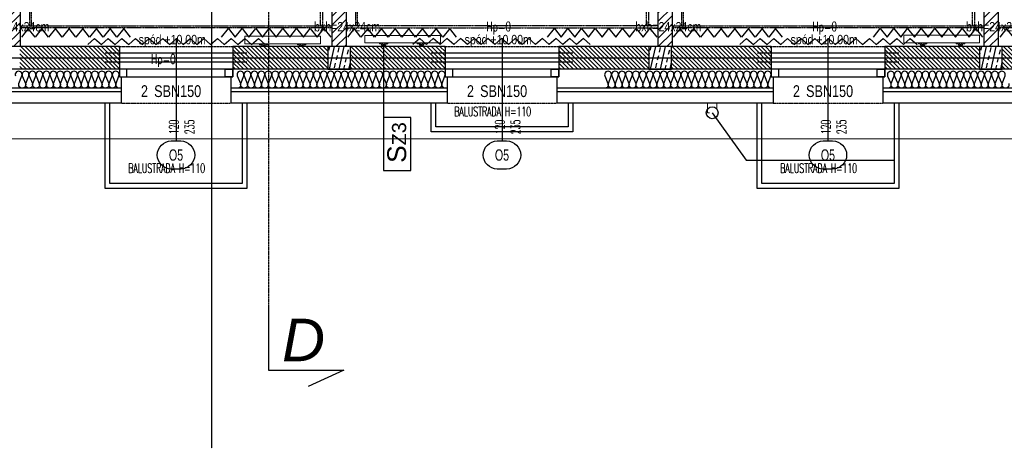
# Model space of a CAD drawing. Header units: millimetres. Extents: x 69081 to 158617, y -37521 to -9534.
# Tile 73 of 256: x 112805 to 113847, y -21687 to -21233. Entities that reach past the tile are written whole.
import ezdxf
from ezdxf.enums import TextEntityAlignment as Align

# ---------------------------------------------------------------- set-up
doc = ezdxf.new("R2010")
doc.units = ezdxf.units.MM
for name, pattern in [('DO', [0.8, 0.6, -0.1, 0, -0.1]), ('DP', [0.5, 0.3, -0.2]), ('KRESKOWA-SREDNIA', [0.2, 0.12, -0.08]), ('Przerywana', [240, 120, -120])]:
    doc.linetypes.add(name, pattern=pattern)
for name, color, linetype in [('0_oświetlenie', 7, 'Continuous'), ('A-----SZ', 8, 'Continuous'), ('A-BUD-MA-MATERIALY', 8, 'Continuous'), ('A-MEB', 8, 'Continuous'), ('A-OSI', 8, 'DO'), ('A-SCI', 7, 'Continuous'), ('AM DRZWI ZEWN', 1, 'Continuous'), ('BA_okn', 7, 'Continuous'), ('BA_okp', 2, 'Continuous'), ('BA_okw', 1, 'DP'), ('BA_sym', 7, 'Continuous'), ('BA_txs', 2, 'Continuous'), ('BA_WIC', 1, 'Continuous'), ('BI_szr', 8, 'Continuous'), ('BZ_sym', 7, 'Continuous'), ('BZ_WIC', 1, 'Continuous'), ('JS_DACH', 3, 'Continuous'), ('JS_OLKA KONSTR', 231, 'Continuous'), ('Nadproża', 5, 'DO'), ('R-----OP', 1, 'Continuous'), ('R-----WY', 1, 'Continuous'), ('RYNNY', 3, 'Continuous'), ('słupy', 1, 'Continuous')]:
    doc.layers.add(name, color=color, linetype=linetype)
for name, color, linetype, lineweight in [('320-W Umeblowanie_Nr_pióra__84', 7, 'Continuous', 13), ('IS_Grzejnik', 15, 'Continuous', 5), ('OPIS', 7, 'Continuous', 25)]:
    doc.layers.add(name, color=color, linetype=linetype, lineweight=lineweight)
doc.layers.get('R-----WY').off()
doc.styles.add('Arial', font='l_10646.ttf')
doc.styles.add('BIKTS', font='bikromsw.shx', dxfattribs={"width": 0.85})
doc.styles.add('ROMANS', font='romans.shx', dxfattribs={"height": 1})
doc.styles.add('SŁAWKA', font='simplex.shx', dxfattribs={"height": 12.5})
doc.styles.add('WYM--ROMANSSHX-08', font='ROMANS.SHX', dxfattribs={"width": 0.8})

# ---------------------------------------------------------------- blocks, each defined once
blk = doc.blocks.new('osie')
at = {"layer": 'A-OSI'}
for p, q in [((18923.6, -43296), (18923.6, -44525.4)), ((16858.8, -44112.4), (20818.3, -44112.4))]:
    blk.add_line(p, q, dxfattribs=at)
blk = doc.blocks.new('Rura spustowa złożona 24')
at = {"layer": '320-W Umeblowanie_Nr_pióra__84', "color": 7, "linetype": 'Przerywana', "lineweight": 13, "flags": 128}
blk.add_lwpolyline([(-50, 50), (-50, -50), (50, -50), (50, 50)], close=True, dxfattribs=at)
blk = doc.blocks.new('symnadpr')
at = {"style": 'BIKTS', "width": 0.8}
blk.add_attdef('SZT_NADPR', text='', height=25, dxfattribs=at).set_placement((-48.7, -11.7), align=Align.RIGHT)
blk.add_attdef('NAZNADPR', (-42.6, -11.7), '', height=25, dxfattribs=at)
blk = doc.blocks.new('A$C04435ce7')
at = {"layer": 'BI_szr'}
h = blk.add_hatch(dxfattribs=at)
h.set_pattern_fill('BIK_ZELBET', color=256, scale=5, angle=32, style=0)
h.set_pattern_definition([(77, (2465.602, 48.061), (-9.7437, 2.2495), []), (77, (2471.599, 51.808), (-9.7437, 2.2495), [5, -3.5])])
h.paths.add_polyline_path([(2447.1, 29.4), (2471.1, 29.4), (2471.1, 53.4), (2447.1, 53.4)])
h = blk.add_hatch(dxfattribs=at)
h.set_pattern_fill('BIK_ZELBET', color=256, scale=5, angle=32, style=0)
h.set_pattern_definition([(77, (2805.602, 48.061), (-9.7437, 2.2495), []), (77, (2811.599, 51.808), (-9.7437, 2.2495), [5, -3.5])])
h.paths.add_polyline_path([(2787.1, 29.4), (2811.1, 29.4), (2811.1, 53.4), (2787.1, 53.4)])
h = blk.add_hatch(dxfattribs=at)
h.set_pattern_fill('BIK_ZELBET', color=256, scale=5, angle=32, style=0)
h.set_pattern_definition([(77, (3155.602, 48.061), (-9.7437, 2.2495), []), (77, (3161.599, 51.808), (-9.7437, 2.2495), [5, -3.5])])
h.paths.add_polyline_path([(3137.1, 29.4), (3161.1, 29.4), (3161.1, 53.4), (3137.1, 53.4)])
at = {"layer": 'Nadproża', "ltscale": 0.75}
for p, q in [((2361.6, 46.6), (2211.6, 46.6)), ((2706.6, 46.6), (2556.6, 46.6)), ((3051.6, 46.6), (2901.6, 46.6)), ((2361.6, 37), (2211.6, 37)), ((2706.6, 37), (2556.6, 37)), ((3051.6, 37), (2901.6, 37))]:
    blk.add_line(p, q, dxfattribs=at)
at = {"layer": 'słupy', "color": 4}
for points in [[(2447.1, 29.4), (2471.1, 29.4), (2471.1, 53.4), (2447.1, 53.4)], [(2787.1, 29.4), (2811.1, 29.4), (2811.1, 53.4), (2787.1, 53.4)], [(3137.1, 29.4), (3161.1, 29.4), (3161.1, 53.4), (3137.1, 53.4)]]:
    blk.add_lwpolyline(points, close=True, dxfattribs=at)
at = {"layer": 'BZ_sym'}
ref = blk.add_blockref('symnadpr', (2284.9, 6.2), dxfattribs=dict(at, xscale=0.5, yscale=0.5, zscale=0.5))
ref.add_attrib('naznadpr', 'SBN150', (2263.4, 0), dxfattribs={"height": 12.5, "style": 'BIKTS', "width": 0.8})
ref.add_attrib('szt_nadpr', '2', dxfattribs={"height": 12.5, "style": 'BIKTS', "width": 0.8}).set_placement((2256.9, 0), align=Align.RIGHT)
ref = blk.add_blockref('symnadpr', (2629.9, 6.2), dxfattribs=dict(at, xscale=0.5, yscale=0.5, zscale=0.5))
ref.add_attrib('naznadpr', 'SBN150', (2608.4, 0), dxfattribs={"height": 12.5, "style": 'BIKTS', "width": 0.8})
ref.add_attrib('szt_nadpr', '2', dxfattribs={"height": 12.5, "style": 'BIKTS', "width": 0.8}).set_placement((2601.9, 0), align=Align.RIGHT)
ref = blk.add_blockref('symnadpr', (2974.9, 6.2), dxfattribs=dict(at, xscale=0.5, yscale=0.5, zscale=0.5))
ref.add_attrib('naznadpr', 'SBN150', (2953.4, 0), dxfattribs={"height": 12.5, "style": 'BIKTS', "width": 0.8})
ref.add_attrib('szt_nadpr', '2', dxfattribs={"height": 12.5, "style": 'BIKTS', "width": 0.8}).set_placement((2946.9, 0), align=Align.RIGHT)
at = {"layer": 'OPIS', "char_height": 10, "style": 'WYM--ROMANSSHX-08'}
for s, insert, width, attachment_point in [('{\\fArial|b0|i0|c238|p34;bxh=24x24cm}', (2152.6, 79.4), 74.052, 3), ('{\\fArial|b0|i0|c238|p34;bxh=24x24cm}', (2502.6, 79.4), 74.052, 3), ('{\\fArial|b0|i0|c238|p34;bxh=24x24cm}', (2842.6, 79.4), 74.052, 3), ('{\\fArial|b0|i0|c238|p34;bxh=24x24cm}', (3192.6, 79.4), 74.052, 3), ('{\\fArial|b0|i0|c238|p34;spód +10.00m}', (2247, 65.8), 160, 1), ('{\\fArial|b0|i0|c238|p34;spód +10.00m}', (2592, 65.8), 160, 1), ('{\\fArial|b0|i0|c238|p34;spód +10.00m}', (2937, 65.8), 160, 1)]:
    blk.add_mtext(s, dxfattribs=dict(at, insert=insert, width=width, attachment_point=attachment_point))
blk = doc.blocks.new('grzejniki pietro 2')
at = {"layer": 'IS_Grzejnik', "extrusion": (0, 0, -1), "elevation": -289.1}
for points in [[(-19103.6, -43522.1), (-19023.6, -43522.1), (-19023.6, -43514.1), (-19103.6, -43514.1)], [(-19230.4, -43521.1), (-19150.4, -43521.1), (-19150.4, -43513.1), (-19230.4, -43513.1)], [(-19800.9, -43520.9), (-19720.9, -43520.9), (-19720.9, -43512.9), (-19800.9, -43512.9)]]:
    blk.add_lwpolyline(points, close=True, dxfattribs=at)
at = {"layer": 'IS_Grzejnik', "elevation": 289.1}
for points in [[(19048.1, -43522.1), (19044.8, -43522.1), (19044.8, -43523.5), (19042.4, -43523.5), (19042.4, -43522.1), (19039.1, -43522.1), (19039.1, -43523.1), (19041.4, -43523.1), (19041.4, -43524.5), (19045.8, -43524.5), (19045.8, -43523.1), (19048.1, -43523.1)], [(19088.1, -43522.1), (19084.8, -43522.1), (19084.8, -43523.5), (19082.4, -43523.5), (19082.4, -43522.1), (19079.1, -43522.1), (19079.1, -43523.1), (19081.4, -43523.1), (19081.4, -43524.5), (19085.8, -43524.5), (19085.8, -43523.1), (19088.1, -43523.1)], [(19174.9, -43521.1), (19171.6, -43521.1), (19171.6, -43522.5), (19169.2, -43522.5), (19169.2, -43521.1), (19165.9, -43521.1), (19165.9, -43522.1), (19168.2, -43522.1), (19168.2, -43523.5), (19172.6, -43523.5), (19172.6, -43522.1), (19174.9, -43522.1)], [(19214.9, -43521.1), (19211.6, -43521.1), (19211.6, -43522.5), (19209.2, -43522.5), (19209.2, -43521.1), (19205.9, -43521.1), (19205.9, -43522.1), (19208.2, -43522.1), (19208.2, -43523.5), (19212.6, -43523.5), (19212.6, -43522.1), (19214.9, -43522.1)], [(19745.4, -43520.9), (19742, -43520.9), (19742, -43522.3), (19739.7, -43522.3), (19739.7, -43520.9), (19736.4, -43520.9), (19736.4, -43521.9), (19738.7, -43521.9), (19738.7, -43523.3), (19743, -43523.3), (19743, -43521.9), (19745.4, -43521.9)], [(19785.4, -43520.9), (19782, -43520.9), (19782, -43522.3), (19779.7, -43522.3), (19779.7, -43520.9), (19776.4, -43520.9), (19776.4, -43521.9), (19778.7, -43521.9), (19778.7, -43523.3), (19783, -43523.3), (19783, -43521.9), (19785.4, -43521.9)]]:
    blk.add_lwpolyline(points, close=True, dxfattribs=at)
blk = doc.blocks.new('symdrz')
blk.add_lwpolyline([(-10, -30, -1), (-10, 30), (10, 30, -1), (10, -30)], format="xyb", close=True)
at = {"style": 'BIKTS', "width": 0.8}
blk.add_attdef('SZERDRZ', text='', height=25, dxfattribs=at).set_placement((77.1, 8.8), align=Align.CENTER)
blk.add_attdef('SYMDRZ', text='', height=25, dxfattribs=at).set_placement((0, 0), align=Align.MIDDLE)
blk.add_attdef('WYSDRZ', text='', height=25, dxfattribs=at).set_placement((77.1, -9.5), align=Align.TOP_CENTER)
blk = doc.blocks.new('A$C3901f979')
at = {"layer": 'AM DRZWI ZEWN'}
ref = blk.add_blockref('symdrz', (2132.7, 14.8), dxfattribs=dict(at, xscale=0.4950000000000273, yscale=0.4950000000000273, zscale=0.4950000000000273))
ref.add_attrib('Symdrz', 'O5', dxfattribs={"layer": 'BA_sym', "height": 12, "style": 'BIKTS', "width": 0.7}).set_placement((2132.7, 14.8), align=Align.MIDDLE_CENTER)
ref = blk.add_blockref('symdrz', (2477.7, 14.8), dxfattribs=dict(at, xscale=0.4950000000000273, yscale=0.4950000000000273, zscale=0.4950000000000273))
ref.add_attrib('Symdrz', 'O5', dxfattribs={"layer": 'BA_sym', "height": 12, "style": 'BIKTS', "width": 0.7}).set_placement((2477.7, 14.8), align=Align.MIDDLE_CENTER)
ref = blk.add_blockref('symdrz', (2822.7, 14.8), dxfattribs=dict(at, xscale=0.4950000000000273, yscale=0.4950000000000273, zscale=0.4950000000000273))
ref.add_attrib('Symdrz', 'O5', dxfattribs={"layer": 'BA_sym', "height": 12, "style": 'BIKTS', "width": 0.7}).set_placement((2822.7, 14.8), align=Align.MIDDLE_CENTER)
blk = doc.blocks.new('PRZEKROJE')
at = {"layer": 'R-----OP', "color": 121, "linetype": 'DP'}
blk.add_line((19809.2, -35086), (19809.2, -35531), dxfattribs=at)
at = {"layer": 'R-----OP', "color": 4}
for p, q in [((19809.2, -35531), (19809.2, -35599.2)), ((19809.2, -35599.2), (19888.7, -35599.2)), ((19888.7, -35599.2), (19851, -35616.5))]:
    blk.add_line(p, q, dxfattribs=at)
at = {"layer": 'R-----OP', "insert": (19886.4, -35567.2), "char_height": 45, "width": 62.982, "attachment_point": 6, "style": 'SŁAWKA'}
blk.add_mtext('\\pxql;{\\fArial|b0|i1|c238|p34;D}', dxfattribs=at)

msp = doc.modelspace()

# ---------------------------------------------------------------- hatches: boundary and pattern name
at = {"layer": 'A-----SZ'}
h = msp.add_hatch(dxfattribs=at)
h.set_pattern_fill('ANSI31', color=256, scale=2)
h.set_pattern_definition([(45, (77432.36, 11586.2524), (-4.4901281, 4.4901281), [])])
h.paths.add_polyline_path([(111471.1992, -19714.1903), (111466.7002, -19694.7029), (111455.0078, -19697.4023), (111459.5068, -19716.8897), (111502.2475, -19902.02), (111556.8122, -19889.4228), (111554.1128, -19877.7303), (111511.2405, -19887.6282)])
h.paths.add_polyline_path([(111908.6415, -20600.5941), (111739.3228, -20600.5941), (111708.7721, -20612.5941), (111908.6415, -20612.5941)])
h.paths.add_polyline_path([(111920.6415, -20560.5941), (111908.6415, -20561.5038), (111908.6415, -20688.5941), (111920.6415, -20688.5941)])
h.paths.add_polyline_path([(111920.6415, -20791.5941), (111908.6415, -20791.5941), (111908.6415, -20869.395), (111920.6415, -20878.9403)])
h.paths.add_polyline_path([(112115.6415, -20560.5941), (112100.6415, -20560.5941), (112100.6415, -21261.5941), (112115.6415, -21261.5941)])
h.paths.add_polyline_path([(112297.6415, -20560.5941), (112285.6415, -20560.5941), (112285.6415, -20678.5941), (112297.6415, -20678.5941)])
h.paths.add_polyline_path([(112409.6415, -20560.5941), (112397.6415, -20560.5941), (112397.6415, -20660.5941), (112445.6415, -20660.5941), (112445.6415, -20648.5941), (112409.6415, -20648.5941)])
h.paths.add_polyline_path([(112508.6415, -20560.5941), (112496.6415, -20560.5941), (112496.6415, -20648.5941), (112460.6415, -20648.5941), (112460.6415, -20660.5941), (112508.6415, -20660.5941)])
h.paths.add_polyline_path([(112460.6415, -20648.5941), (112445.6415, -20648.5941), (112445.6415, -21261.5941), (112460.6415, -21261.5941)])
h.paths.add_polyline_path([(112445.6415, -20800.5941), (112297.6415, -20800.5941), (112297.6415, -20781.5941), (112285.6415, -20781.5941), (112285.6415, -20812.5941), (112445.6415, -20812.5941)])
h.paths.add_polyline_path([(112620.6415, -20781.5941), (112608.6415, -20781.5941), (112608.6415, -20800.5941), (112460.6415, -20800.5941), (112460.6415, -20812.5941), (112620.6415, -20812.5941)])
h.paths.add_polyline_path([(112620.6415, -20560.5941), (112608.6415, -20560.5941), (112608.6415, -20678.5941), (112620.6415, -20678.5941)])
h.paths.add_polyline_path([(112805.6415, -20560.5941), (112790.6415, -20560.5941), (112790.6415, -21261.5941), (112805.6415, -21261.5941)])
h.paths.add_polyline_path([(112987.6415, -20560.5941), (112975.6415, -20560.5941), (112975.6415, -20678.5941), (112987.6415, -20678.5941)])
h.paths.add_polyline_path([(112987.6415, -20779.5941), (112975.6415, -20779.5941), (112975.6415, -20812.5941), (113135.6415, -20812.5941), (113135.6415, -20800.5941), (112987.6415, -20800.5941)])
h.paths.add_polyline_path([(113099.6415, -20560.5941), (113087.6415, -20560.5941), (113087.6415, -20660.5941), (113135.6415, -20660.5941), (113135.6415, -20648.5941), (113099.6415, -20648.5941)])
h.paths.add_polyline_path([(113150.6415, -20648.5941), (113135.6415, -20648.5941), (113135.6415, -21261.5941), (113150.6415, -21261.5941)])
h.paths.add_polyline_path([(113198.6415, -20560.5941), (113186.6415, -20560.5941), (113186.6415, -20648.5941), (113150.6415, -20648.5941), (113150.6415, -20660.5941), (113198.6415, -20660.5941)])
h.paths.add_polyline_path([(113310.6415, -20560.5941), (113298.6415, -20560.5941), (113298.6415, -20678.5941), (113310.6415, -20678.5941)])
h.paths.add_polyline_path([(113310.6415, -20779.5941), (113298.6415, -20779.5941), (113298.6415, -20800.5941), (113150.6415, -20800.5941), (113150.6415, -20812.5941), (113310.6415, -20812.5941)])
h.paths.add_polyline_path([(113495.6415, -20560.5941), (113480.6415, -20560.5941), (113480.6415, -21261.5941), (113495.6415, -21261.5941)])
h.paths.add_polyline_path([(113840.6415, -20560.5941), (113825.6415, -20560.5941), (113825.6415, -21261.5941), (113840.6415, -21261.5941)])
h.paths.add_polyline_path([(113825.6415, -20648.5941), (113789.6415, -20648.5941), (113789.6415, -20560.5941), (113777.6415, -20560.5941), (113777.6415, -20660.5941), (113825.6415, -20660.5941)])
h.paths.add_polyline_path([(113677.6415, -20560.5941), (113665.6415, -20560.5941), (113665.6415, -20678.5941), (113677.6415, -20678.5941)])
h.paths.add_polyline_path([(113677.6415, -20781.5941), (113665.6415, -20781.5941), (113665.6415, -20812.5941), (113825.6415, -20812.5941), (113825.6415, -20800.5941), (113677.6415, -20800.5941)])
h.paths.add_polyline_path([(114226.1415, -20560.5941), (114214.1415, -20560.5941), (114214.1415, -20688.5941), (114226.1415, -20688.5941)])
h.paths.add_polyline_path([(114237.1415, -20346.5941), (114217.1415, -20346.5941), (114217.1415, -20358.5941), (114225.1415, -20358.5941), (114225.1415, -20536.5941), (114237.1415, -20536.5941)])
h.paths.add_polyline_path([(114114.1415, -20346.5941), (114020.1415, -20346.5941), (114020.1415, -20358.5941), (114114.1415, -20358.5941)])
h = msp.add_hatch(dxfattribs=at)
h.set_pattern_fill('ANSI31', color=256, angle=270.0000002)
h.set_pattern_definition([(315, (132859.583, 8390.9974), (2.24506402, 2.24506404), [])])
h.paths.add_polyline_path([(112910.6814, -21261.5849), (112910.6814, -21285.5849), (112805.1814, -21285.5849), (112805.1814, -21261.5849)])
h = msp.add_hatch(dxfattribs=at)
h.set_pattern_fill('ANSI31', color=256, angle=270.0000002)
h.set_pattern_definition([(315, (133085.083, 8390.9974), (2.24506402, 2.24506404), [])])
h.paths.add_polyline_path([(113131.1814, -21261.5849), (113131.1814, -21285.5849), (113030.6814, -21285.5849), (113030.6814, -21261.5849)])
h = msp.add_hatch(dxfattribs=at)
h.set_pattern_fill('ANSI31', color=256, angle=270.0000002)
h.set_pattern_definition([(315, (133554.583, 8390.9974), (2.24506402, 2.24506404), [])])
h.paths.add_polyline_path([(113255.6814, -21261.5849), (113255.6814, -21285.5849), (113155.1814, -21285.5849), (113155.1814, -21261.5849)])
h = msp.add_hatch(dxfattribs=at)
h.set_pattern_fill('ANSI31', color=256, angle=270.0000002)
h.set_pattern_definition([(315, (133775.083, 8390.9974), (2.24506402, 2.24506404), [])])
h.paths.add_polyline_path([(113471.1814, -21261.5849), (113471.1814, -21285.5849), (113375.6814, -21285.5849), (113375.6814, -21261.5849)])
h = msp.add_hatch(dxfattribs=at)
h.set_pattern_fill('ANSI31', color=256, angle=270.0000002)
h.set_pattern_definition([(315, (133894.583, 8390.9974), (2.24506402, 2.24506404), [])])
h.paths.add_polyline_path([(113600.6814, -21261.5849), (113600.6814, -21285.5849), (113495.1814, -21285.5849), (113495.1814, -21261.5849)])
h = msp.add_hatch(dxfattribs=at)
h.set_pattern_fill('ANSI31', color=256, angle=270.0000002)
h.set_pattern_definition([(315, (133775.083, 8390.9974), (2.24506402, 2.24506404), [])])
h.paths.add_polyline_path([(113821.1814, -21261.5849), (113821.1814, -21285.5849), (113720.6814, -21285.5849), (113720.6814, -21261.5849)])
h = msp.add_hatch(dxfattribs=at)
h.set_pattern_fill('ANSI31', color=256, angle=270.0000002)
h.set_pattern_definition([(315, (133899.583, 8390.9974), (2.24506402, 2.24506404), [])])
h.paths.add_polyline_path([(113945.6814, -21261.5849), (113945.6814, -21285.5849), (113845.1814, -21285.5849), (113845.1814, -21261.5849)])

# ---------------------------------------------------------------- linework, layer by layer
at = {"layer": '0_oświetlenie', "color": 7, "lineweight": 5, "elevation": 1}
msp.add_lwpolyline([(111353.9326, -21359.284), (114660.1136, -21359.284), (114644.1136, -18638.284), (113105.1136, -18638.284), (113105.1136, -19854.284), (112602.3789, -19854.284), (112319.9319, -18630.8715), (110820.3763, -18977.0712), (111353.9326, -21359.284)], dxfattribs=at)
at = {"layer": 'A-BUD-MA-MATERIALY'}
for points in [[(112910.6415, -21305.5941, -0.523508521), (112907.2031, -21300.6349), (112910.2298, -21292.5523, 1.472588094), (112903.4056, -21292.6847), (112906.6842, -21300.5026, -1.472588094), (112899.8599, -21300.6349), (112902.8867, -21292.5523, 1.472588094), (112896.0624, -21292.6847), (112899.341, -21300.5026, -1.472588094), (112892.5168, -21300.6349), (112895.5435, -21292.5523, 1.472588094), (112888.7192, -21292.6847), (112891.9979, -21300.5026, -1.472588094), (112885.1736, -21300.6349), (112888.2004, -21292.5523, 1.472588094), (112881.3761, -21292.6847), (112884.6547, -21300.5026, -1.472588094), (112877.8305, -21300.6349), (112880.8572, -21292.5523, 1.472588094), (112874.0329, -21292.6847), (112877.3116, -21300.5026, -1.472588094), (112870.4873, -21300.6349), (112873.5141, -21292.5523, 1.472588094), (112866.6898, -21292.6847), (112869.9684, -21300.5026, -1.472588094), (112863.1442, -21300.6349), (112866.1709, -21292.5523, 1.472588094), (112859.3466, -21292.6847), (112862.6253, -21300.5026, -1.472588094), (112855.801, -21300.6349), (112858.8278, -21292.5523, 1.472588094), (112852.0035, -21292.6847), (112855.2821, -21300.5026, -1.472588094), (112848.4579, -21300.6349), (112851.4846, -21292.5523, 1.472588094), (112844.6603, -21292.6847), (112847.939, -21300.5026, -1.472588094), (112841.1147, -21300.6349), (112844.1415, -21292.5523, 1.472588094), (112837.3172, -21292.6847), (112840.5958, -21300.5026, -1.472588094), (112833.7716, -21300.6349), (112836.7983, -21292.5523, 1.472588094), (112829.974, -21292.6847), (112833.2527, -21300.5026, -1.472588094), (112826.4284, -21300.6349), (112829.4552, -21292.5523, 1.472588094), (112822.6309, -21292.6847), (112825.9095, -21300.5026, -1.472588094), (112819.0853, -21300.6349), (112822.112, -21292.5523, 1.472588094), (112815.2877, -21292.6847), (112818.5664, -21300.5026, -1.472588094), (112811.7421, -21300.6349), (112814.7688, -21292.5523, 1.472588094), (112807.9446, -21292.6847), (112811.2232, -21300.5026, -1.472588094), (112804.399, -21300.6349), (112807.4257, -21292.5523, 1.472588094), (112800.6014, -21292.6847)], [(112866.5826, -21305.5941, -0.523508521), (112863.1442, -21300.6349), (112866.1709, -21292.5523, 1.472588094), (112859.3466, -21292.6847), (112862.6253, -21300.5026, -1.472588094), (112855.801, -21300.6349), (112858.8278, -21292.5523, 1.472588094), (112852.0035, -21292.6847), (112855.2821, -21300.5026, -1.472588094), (112848.4579, -21300.6349), (112851.4846, -21292.5523, 1.472588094), (112844.6603, -21292.6847), (112847.939, -21300.5026, -1.472588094), (112841.1147, -21300.6349), (112844.1415, -21292.5523, 1.472588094), (112837.3172, -21292.6847), (112840.5958, -21300.5026, -1.472588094), (112833.7716, -21300.6349), (112836.7983, -21292.5523, 1.472588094), (112829.974, -21292.6847), (112833.2527, -21300.5026, -1.472588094), (112826.4284, -21300.6349), (112829.4552, -21292.5523, 1.472588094), (112822.6309, -21292.6847), (112825.9095, -21300.5026, -1.472588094), (112819.0853, -21300.6349), (112822.112, -21292.5523, 1.472588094), (112815.2877, -21292.6847), (112818.5664, -21300.5026, -1.472588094), (112811.7421, -21300.6349), (112814.7688, -21292.5523, 1.472588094), (112807.9446, -21292.6847), (112811.2232, -21300.5026, -1.472588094), (112804.399, -21300.6349), (112807.4257, -21292.5523, 1.472588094), (112800.6014, -21292.6847)], [(113211.5826, -21305.5941, -0.523508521), (113208.1442, -21300.6349), (113211.1709, -21292.5523, 1.472588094), (113204.3466, -21292.6847), (113207.6253, -21300.5026, -1.472588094), (113200.801, -21300.6349), (113203.8278, -21292.5523, 1.472588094), (113197.0035, -21292.6847), (113200.2821, -21300.5026, -1.472588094), (113193.4579, -21300.6349), (113196.4846, -21292.5523, 1.472588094), (113189.6603, -21292.6847), (113192.939, -21300.5026, -1.472588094), (113186.1147, -21300.6349), (113189.1415, -21292.5523, 1.472588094), (113182.3172, -21292.6847), (113185.5958, -21300.5026, -1.472588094), (113178.7716, -21300.6349), (113181.7983, -21292.5523, 1.472588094), (113174.974, -21292.6847), (113178.2527, -21300.5026, -1.472588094), (113171.4284, -21300.6349), (113174.4552, -21292.5523, 1.472588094), (113167.6309, -21292.6847), (113170.9095, -21300.5026, -1.472588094), (113164.0853, -21300.6349), (113167.112, -21292.5523, 1.472588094), (113160.2877, -21292.6847), (113163.5664, -21300.5026, -1.472588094), (113156.7421, -21300.6349), (113159.7688, -21292.5523, 1.472588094), (113152.9446, -21292.6847), (113156.2232, -21300.5026, -1.472588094), (113149.399, -21300.6349), (113152.4257, -21292.5523, 1.472588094), (113145.6014, -21292.6847), (113148.8801, -21300.5026, -1.472588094), (113142.0558, -21300.6349), (113145.0825, -21292.5523, 1.472588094), (113138.2583, -21292.6847), (113141.5369, -21300.5026, -1.472588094), (113134.7127, -21300.6349), (113137.7394, -21292.5523, 1.472588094), (113130.9151, -21292.6847), (113134.1938, -21300.5026, -1.472588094), (113127.3695, -21300.6349), (113130.3962, -21292.5523, 1.472588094), (113123.572, -21292.6847), (113126.8506, -21300.5026, -1.472588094), (113120.0264, -21300.6349), (113123.0531, -21292.5523, 1.472588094), (113116.2288, -21292.6847), (113119.5075, -21300.5026, -1.472588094), (113112.6832, -21300.6349), (113115.7099, -21292.5523, 1.472588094), (113108.8857, -21292.6847), (113112.1643, -21300.5026, -1.472588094), (113105.34, -21300.6349), (113108.3668, -21292.5523, 1.472588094), (113101.5425, -21292.6847), (113104.8212, -21300.5026, -1.472588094), (113097.9969, -21300.6349), (113101.0236, -21292.5523, 1.472588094), (113094.1994, -21292.6847), (113097.478, -21300.5026, -1.472588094), (113090.6537, -21300.6349), (113093.6805, -21292.5523, 1.472588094), (113086.8562, -21292.6847), (113090.1349, -21300.5026, -1.472588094), (113083.3106, -21300.6349), (113086.3373, -21292.5523, 1.472588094), (113079.5131, -21292.6847), (113082.7917, -21300.5026, -1.472588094), (113075.9674, -21300.6349), (113078.9942, -21292.5523, 1.472588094), (113072.1699, -21292.6847), (113075.4486, -21300.5026, -1.472588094), (113068.6243, -21300.6349), (113071.651, -21292.5523, 1.472588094), (113064.8268, -21292.6847), (113068.1054, -21300.5026, -1.472588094), (113061.2811, -21300.6349), (113064.3079, -21292.5523, 1.472588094), (113057.4836, -21292.6847), (113060.7623, -21300.5026, -1.472588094), (113053.938, -21300.6349), (113056.9647, -21292.5523, 1.472588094), (113050.1405, -21292.6847), (113053.4191, -21300.5026, -1.472588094), (113046.5948, -21300.6349), (113049.6216, -21292.5523, 1.472588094), (113042.7973, -21292.6847), (113046.076, -21300.5026, -1.472588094), (113039.2517, -21300.6349), (113042.2784, -21292.5523, 1.472588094), (113035.4542, -21292.6847), (113038.7328, -21300.5026, -0.551679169), (113035.1685, -21305.5898)], [(113255.6415, -21305.5941, -0.523508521), (113252.2031, -21300.6349), (113255.2298, -21292.5523, 1.472588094), (113248.4056, -21292.6847), (113251.6842, -21300.5026, -1.472588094), (113244.8599, -21300.6349), (113247.8867, -21292.5523, 1.472588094), (113241.0624, -21292.6847), (113244.341, -21300.5026, -1.472588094), (113237.5168, -21300.6349), (113240.5435, -21292.5523, 1.472588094), (113233.7192, -21292.6847), (113236.9979, -21300.5026, -1.472588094), (113230.1736, -21300.6349), (113233.2004, -21292.5523, 1.472588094), (113226.3761, -21292.6847), (113229.6547, -21300.5026, -1.472588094), (113222.8305, -21300.6349), (113225.8572, -21292.5523, 1.472588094), (113219.0329, -21292.6847), (113222.3116, -21300.5026, -1.472588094), (113215.4873, -21300.6349), (113218.5141, -21292.5523, 1.472588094), (113211.6898, -21292.6847), (113214.9684, -21300.5026, -1.472588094), (113208.1442, -21300.6349), (113211.1709, -21292.5523, 1.472588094), (113204.3466, -21292.6847), (113207.6253, -21300.5026, -1.472588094), (113200.801, -21300.6349), (113203.8278, -21292.5523, 1.472588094), (113197.0035, -21292.6847), (113200.2821, -21300.5026, -1.472588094), (113193.4579, -21300.6349), (113196.4846, -21292.5523, 1.472588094), (113189.6603, -21292.6847), (113192.939, -21300.5026, -1.472588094), (113186.1147, -21300.6349), (113189.1415, -21292.5523, 1.472588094), (113182.3172, -21292.6847), (113185.5958, -21300.5026, -1.472588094), (113178.7716, -21300.6349), (113181.7983, -21292.5523, 1.472588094), (113174.974, -21292.6847), (113178.2527, -21300.5026, -1.472588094), (113171.4284, -21300.6349), (113174.4552, -21292.5523, 1.472588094), (113167.6309, -21292.6847), (113170.9095, -21300.5026, -1.472588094), (113164.0853, -21300.6349), (113167.112, -21292.5523, 1.472588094), (113160.2877, -21292.6847), (113163.5664, -21300.5026, -1.472588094), (113156.7421, -21300.6349), (113159.7688, -21292.5523, 1.472588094), (113152.9446, -21292.6847), (113156.2232, -21300.5026, -1.472588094), (113149.399, -21300.6349), (113152.4257, -21292.5523, 1.472588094), (113145.6014, -21292.6847), (113148.8801, -21300.5026, -1.472588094), (113142.0558, -21300.6349), (113145.0825, -21292.5523, 1.472588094), (113138.2583, -21292.6847), (113141.5369, -21300.5026, -1.472588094), (113134.7127, -21300.6349), (113137.7394, -21292.5523, 1.472588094), (113130.9151, -21292.6847), (113134.1938, -21300.5026, -1.472588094), (113127.3695, -21300.6349), (113130.3962, -21292.5523, 1.472588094), (113123.572, -21292.6847), (113126.8506, -21300.5026, -1.472588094), (113120.0264, -21300.6349), (113123.0531, -21292.5523, 1.472588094), (113116.2288, -21292.6847), (113119.5075, -21300.5026, -1.472588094), (113112.6832, -21300.6349), (113115.7099, -21292.5523, 1.472588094), (113108.8857, -21292.6847), (113112.1643, -21300.5026, -1.472588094), (113105.34, -21300.6349), (113108.3668, -21292.5523, 1.472588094), (113101.5425, -21292.6847), (113104.8212, -21300.5026, -1.472588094), (113097.9969, -21300.6349), (113101.0236, -21292.5523, 1.472588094), (113094.1994, -21292.6847), (113097.478, -21300.5026, -1.472588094), (113090.6537, -21300.6349), (113093.6805, -21292.5523, 1.472588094), (113086.8562, -21292.6847), (113090.1349, -21300.5026, -1.472588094), (113083.3106, -21300.6349), (113086.3373, -21292.5523, 1.472588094), (113079.5131, -21292.6847), (113082.7917, -21300.5026, -0.551679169), (113079.2274, -21305.5898)], [(113600.6415, -21305.5941, -0.523508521), (113597.2031, -21300.6349), (113600.2298, -21292.5523, 1.472588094), (113593.4056, -21292.6847), (113596.6842, -21300.5026, -1.472588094), (113589.8599, -21300.6349), (113592.8867, -21292.5523, 1.472588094), (113586.0624, -21292.6847), (113589.341, -21300.5026, -1.472588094), (113582.5168, -21300.6349), (113585.5435, -21292.5523, 1.472588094), (113578.7192, -21292.6847), (113581.9979, -21300.5026, -1.472588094), (113575.1736, -21300.6349), (113578.2004, -21292.5523, 1.472588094), (113571.3761, -21292.6847), (113574.6547, -21300.5026, -1.472588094), (113567.8305, -21300.6349), (113570.8572, -21292.5523, 1.472588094), (113564.0329, -21292.6847), (113567.3116, -21300.5026, -1.472588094), (113560.4873, -21300.6349), (113563.5141, -21292.5523, 1.472588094), (113556.6898, -21292.6847), (113559.9684, -21300.5026, -1.472588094), (113553.1442, -21300.6349), (113556.1709, -21292.5523, 1.472588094), (113549.3466, -21292.6847), (113552.6253, -21300.5026, -1.472588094), (113545.801, -21300.6349), (113548.8278, -21292.5523, 1.472588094), (113542.0035, -21292.6847), (113545.2821, -21300.5026, -1.472588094), (113538.4579, -21300.6349), (113541.4846, -21292.5523, 1.472588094), (113534.6603, -21292.6847), (113537.939, -21300.5026, -1.472588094), (113531.1147, -21300.6349), (113534.1415, -21292.5523, 1.472588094), (113527.3172, -21292.6847), (113530.5958, -21300.5026, -1.472588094), (113523.7716, -21300.6349), (113526.7983, -21292.5523, 1.472588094), (113519.974, -21292.6847), (113523.2527, -21300.5026, -1.472588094), (113516.4284, -21300.6349), (113519.4552, -21292.5523, 1.472588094), (113512.6309, -21292.6847), (113515.9095, -21300.5026, -1.472588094), (113509.0853, -21300.6349), (113512.112, -21292.5523, 1.472588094), (113505.2877, -21292.6847), (113508.5664, -21300.5026, -1.472588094), (113501.7421, -21300.6349), (113504.7688, -21292.5523, 1.472588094), (113497.9446, -21292.6847), (113501.2232, -21300.5026, -1.472588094), (113494.399, -21300.6349), (113497.4257, -21292.5523, 1.472588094), (113490.6014, -21292.6847), (113493.8801, -21300.5026, -1.472588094), (113487.0558, -21300.6349), (113490.0825, -21292.5523, 1.472588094), (113483.2583, -21292.6847), (113486.5369, -21300.5026, -1.472588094), (113479.7127, -21300.6349), (113482.7394, -21292.5523, 1.472588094), (113475.9151, -21292.6847), (113479.1938, -21300.5026, -1.472588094), (113472.3695, -21300.6349), (113475.3962, -21292.5523, 1.472588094), (113468.572, -21292.6847), (113471.8506, -21300.5026, -1.472588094), (113465.0264, -21300.6349), (113468.0531, -21292.5523, 1.472588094), (113461.2288, -21292.6847), (113464.5075, -21300.5026, -1.472588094), (113457.6832, -21300.6349), (113460.7099, -21292.5523, 1.472588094), (113453.8857, -21292.6847), (113457.1643, -21300.5026, -1.472588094), (113450.34, -21300.6349), (113453.3668, -21292.5523, 1.472588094), (113446.5425, -21292.6847), (113449.8212, -21300.5026, -1.472588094), (113442.9969, -21300.6349), (113446.0236, -21292.5523, 1.472588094), (113439.1994, -21292.6847), (113442.478, -21300.5026, -1.472588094), (113435.6537, -21300.6349), (113438.6805, -21292.5523, 1.472588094), (113431.8562, -21292.6847), (113435.1349, -21300.5026, -1.472588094), (113428.3106, -21300.6349), (113431.3373, -21292.5523, 1.472588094), (113424.5131, -21292.6847), (113427.7917, -21300.5026, -0.551679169), (113424.2274, -21305.5898)], [(113851.8957, -21300.5844, -1.472588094), (113845.0714, -21300.7168), (113848.0982, -21292.6342, 1.472588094), (113841.2739, -21292.7666), (113844.5526, -21300.5844, -1.472588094), (113837.7283, -21300.7168), (113840.755, -21292.6342, 1.472588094), (113833.9308, -21292.7666), (113837.2094, -21300.5844, -1.472588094), (113830.3851, -21300.7168), (113833.4119, -21292.6342, 1.472588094), (113826.5876, -21292.7666), (113829.8663, -21300.5844, -1.472588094), (113823.042, -21300.7168), (113826.0687, -21292.6342, 1.472588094), (113819.2445, -21292.7666), (113822.5231, -21300.5844, -1.472588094), (113815.6988, -21300.7168), (113818.7256, -21292.6342, 1.472588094), (113811.9013, -21292.7666), (113815.18, -21300.5844, -1.472588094), (113808.3557, -21300.7168), (113811.3824, -21292.6342, 1.472588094), (113804.5582, -21292.7666), (113807.8368, -21300.5844, -1.472588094), (113801.0125, -21300.7168), (113804.0393, -21292.6342, 1.472588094), (113797.215, -21292.7666), (113800.4937, -21300.5844, -1.472588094), (113793.6694, -21300.7168), (113796.6961, -21292.6342, 1.472588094), (113789.8719, -21292.7666), (113793.1505, -21300.5844, -1.472588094), (113786.3262, -21300.7168), (113789.353, -21292.6342, 1.472588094), (113782.5287, -21292.7666), (113785.8074, -21300.5844, -1.472588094), (113778.9831, -21300.7168), (113782.0098, -21292.6342, 1.472588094), (113775.1856, -21292.7666), (113778.4642, -21300.5844, -1.472588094), (113771.6399, -21300.7168), (113774.6667, -21292.6342, 1.472588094), (113767.8424, -21292.7666), (113771.121, -21300.5844, -1.472588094), (113764.2968, -21300.7168), (113767.3235, -21292.6342, 1.472588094), (113760.4992, -21292.7666), (113763.7779, -21300.5844, -1.472588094), (113756.9536, -21300.7168), (113759.9804, -21292.6342, 1.472588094), (113753.1561, -21292.7666), (113756.4347, -21300.5844, -1.472588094), (113749.6105, -21300.7168), (113752.6372, -21292.6342, 1.472588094), (113745.8129, -21292.7666), (113749.0916, -21300.5844, -1.472588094), (113742.2673, -21300.7168), (113745.2941, -21292.6342, 1.472588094), (113738.4698, -21292.7666), (113741.7484, -21300.5844, -1.472588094), (113734.9242, -21300.7168), (113737.9509, -21292.6342, 1.472588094), (113731.1266, -21292.7666), (113734.4053, -21300.5844, -1.472588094), (113727.581, -21300.7168), (113730.6078, -21292.6342, 1.472588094), (113723.7835, -21292.7666), (113727.0621, -21300.5844, -0.551679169), (113723.4978, -21305.6717)], [(113851.8957, -21300.5844, -1.472588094), (113845.0714, -21300.7168), (113848.0982, -21292.6342, 1.472588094), (113841.2739, -21292.7666), (113844.5526, -21300.5844, -1.472588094), (113837.7283, -21300.7168), (113840.755, -21292.6342, 1.472588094), (113833.9308, -21292.7666), (113837.2094, -21300.5844, -1.472588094), (113830.3851, -21300.7168), (113833.4119, -21292.6342, 1.472588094), (113826.5876, -21292.7666), (113829.8663, -21300.5844, -1.472588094), (113823.042, -21300.7168), (113826.0687, -21292.6342, 1.472588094), (113819.2445, -21292.7666), (113822.5231, -21300.5844, -1.472588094), (113815.6988, -21300.7168), (113818.7256, -21292.6342, 1.472588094), (113811.9013, -21292.7666), (113815.18, -21300.5844, -1.472588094), (113808.3557, -21300.7168), (113811.3824, -21292.6342, 1.472588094), (113804.5582, -21292.7666), (113807.8368, -21300.5844, -1.472588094), (113801.0125, -21300.7168), (113804.0393, -21292.6342, 1.472588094), (113797.215, -21292.7666), (113800.4937, -21300.5844, -1.472588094), (113793.6694, -21300.7168), (113796.6961, -21292.6342, 1.472588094), (113789.8719, -21292.7666), (113793.1505, -21300.5844, -1.472588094), (113786.3262, -21300.7168), (113789.353, -21292.6342, 1.472588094), (113782.5287, -21292.7666), (113785.8074, -21300.5844, -1.472588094), (113778.9831, -21300.7168), (113782.0098, -21292.6342, 1.472588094), (113775.1856, -21292.7666), (113778.4642, -21300.5844, -1.472588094), (113771.6399, -21300.7168), (113774.6667, -21292.6342, 1.472588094), (113767.8424, -21292.7666), (113771.121, -21300.5844, -0.551679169), (113767.5567, -21305.6717)]]:
    msp.add_lwpolyline(points, format="xyb", dxfattribs=at)
at = {"layer": 'A-MEB', "linetype": 'KRESKOWA-SREDNIA'}
for points in [[(112817.6415, -21239.5941), (112817.6415, -20812.5941), (112815.6415, -20812.5941), (112815.6415, -21239.5941)], [(113123.6415, -21239.5941), (113123.6415, -20812.5941), (113125.6415, -20812.5941), (113125.6415, -21239.5941)], [(113162.6415, -21239.5941), (113162.6415, -20812.5941), (113160.6415, -20812.5941), (113160.6415, -21239.5941)], [(113468.6415, -21239.5941), (113468.6415, -20812.5941), (113470.6415, -20812.5941), (113470.6415, -21239.5941)], [(113507.6415, -21239.5941), (113507.6415, -20812.5941), (113505.6415, -20812.5941), (113505.6415, -21239.5941)], [(113813.6415, -21239.5941), (113813.6415, -20812.5941), (113815.6415, -20812.5941), (113815.6415, -21239.5941)], [(112805.6415, -21239.5941), (113135.6415, -21239.5941), (113135.6415, -21241.5941), (112805.6415, -21241.5941)], [(113480.6415, -21239.5941), (113150.6415, -21239.5941), (113150.6415, -21241.5941), (113480.6415, -21241.5941)], [(113495.6415, -21239.5941), (113825.6415, -21239.5941), (113825.6415, -21241.5941), (113495.6415, -21241.5941)], [(113840.6415, -21239.5941), (114214.1415, -21239.5941), (114214.1415, -21241.5941), (113840.6415, -21241.5941)]]:
    msp.add_lwpolyline(points, dxfattribs=at)
at = {"layer": 'A-MEB'}
for points in [[(112821.3791, -21251.7764), (112814.1584, -21242.5406), (112806.9376, -21251.7764)], [(112835.8206, -21251.7764), (112828.5998, -21242.5406), (112821.3791, -21251.7764)], [(112850.2621, -21251.7764), (112843.0413, -21242.5406), (112835.8206, -21251.7764)], [(112864.7035, -21251.7764), (112857.4828, -21242.5406), (112850.2621, -21251.7764)], [(112879.145, -21251.7764), (112871.9243, -21242.5406), (112864.7035, -21251.7764)], [(112893.5865, -21251.7764), (112886.3658, -21242.5406), (112879.145, -21251.7764)], [(112908.028, -21251.7764), (112900.8072, -21242.5406), (112893.5865, -21251.7764)], [(112922.4695, -21251.7764), (112915.2487, -21242.5406), (112908.028, -21251.7764)], [(113018.8135, -21251.7764), (113026.0342, -21242.5406), (113033.255, -21251.7764)], [(113033.255, -21251.7764), (113040.4757, -21242.5406), (113047.6965, -21251.7764)], [(113047.6965, -21251.7764), (113054.9172, -21242.5406), (113062.1379, -21251.7764)], [(113062.1379, -21251.7764), (113069.3587, -21242.5406), (113076.5794, -21251.7764)], [(113076.5794, -21251.7764), (113083.8002, -21242.5406), (113091.0209, -21251.7764)], [(113091.0209, -21251.7764), (113098.2416, -21242.5406), (113105.4624, -21251.7764)], [(113105.4624, -21251.7764), (113112.6831, -21242.5406), (113119.9038, -21251.7764)], [(113119.9038, -21251.7764), (113127.1246, -21242.5406), (113134.3453, -21251.7764)], [(113166.3791, -21251.7764), (113159.1584, -21242.5406), (113151.9376, -21251.7764)], [(113180.8206, -21251.7764), (113173.5998, -21242.5406), (113166.3791, -21251.7764)], [(113195.2621, -21251.7764), (113188.0413, -21242.5406), (113180.8206, -21251.7764)], [(113209.7035, -21251.7764), (113202.4828, -21242.5406), (113195.2621, -21251.7764)], [(113224.145, -21251.7764), (113216.9243, -21242.5406), (113209.7035, -21251.7764)], [(113238.5865, -21251.7764), (113231.3658, -21242.5406), (113224.145, -21251.7764)], [(113253.028, -21251.7764), (113245.8072, -21242.5406), (113238.5865, -21251.7764)], [(113267.4695, -21251.7764), (113260.2487, -21242.5406), (113253.028, -21251.7764)], [(113363.8135, -21251.7764), (113371.0342, -21242.5406), (113378.255, -21251.7764)], [(113378.255, -21251.7764), (113385.4757, -21242.5406), (113392.6965, -21251.7764)], [(113392.6965, -21251.7764), (113399.9172, -21242.5406), (113407.1379, -21251.7764)], [(113407.1379, -21251.7764), (113414.3587, -21242.5406), (113421.5794, -21251.7764)], [(113421.5794, -21251.7764), (113428.8002, -21242.5406), (113436.0209, -21251.7764)], [(113436.0209, -21251.7764), (113443.2416, -21242.5406), (113450.4624, -21251.7764)], [(113450.4624, -21251.7764), (113457.6831, -21242.5406), (113464.9038, -21251.7764)], [(113464.9038, -21251.7764), (113472.1246, -21242.5406), (113479.3453, -21251.7764)], [(113511.3791, -21251.7764), (113504.1584, -21242.5406), (113496.9376, -21251.7764)], [(113525.8206, -21251.7764), (113518.5998, -21242.5406), (113511.3791, -21251.7764)], [(113540.2621, -21251.7764), (113533.0413, -21242.5406), (113525.8206, -21251.7764)], [(113554.7035, -21251.7764), (113547.4828, -21242.5406), (113540.2621, -21251.7764)], [(113569.145, -21251.7764), (113561.9243, -21242.5406), (113554.7035, -21251.7764)], [(113583.5865, -21251.7764), (113576.3658, -21242.5406), (113569.145, -21251.7764)], [(113598.028, -21251.7764), (113590.8072, -21242.5406), (113583.5865, -21251.7764)], [(113612.4695, -21251.7764), (113605.2487, -21242.5406), (113598.028, -21251.7764)], [(113708.8135, -21251.7764), (113716.0342, -21242.5406), (113723.255, -21251.7764)], [(113723.255, -21251.7764), (113730.4757, -21242.5406), (113737.6965, -21251.7764)], [(113737.6965, -21251.7764), (113744.9172, -21242.5406), (113752.1379, -21251.7764)], [(113752.1379, -21251.7764), (113759.3587, -21242.5406), (113766.5794, -21251.7764)], [(113766.5794, -21251.7764), (113773.8002, -21242.5406), (113781.0209, -21251.7764)], [(113781.0209, -21251.7764), (113788.2416, -21242.5406), (113795.4624, -21251.7764)], [(113795.4624, -21251.7764), (113802.6831, -21242.5406), (113809.9038, -21251.7764)], [(113809.9038, -21251.7764), (113817.1246, -21242.5406), (113824.3453, -21251.7764)], [(113856.9371, -21251.7764), (113849.7164, -21242.5406), (113842.4956, -21251.7764)], [(112877.2583, -21259.3405), (112884.4791, -21253.1047), (112891.6998, -21259.3405)], [(112891.6998, -21259.3405), (112898.9205, -21253.1047), (112906.1413, -21259.3405)], [(112906.1413, -21259.3405), (112913.362, -21253.1047), (112920.5828, -21259.3405)], [(112920.5828, -21259.3405), (112927.8035, -21253.1047), (112935.0242, -21259.3405)], [(112935.0242, -21259.3405), (112942.245, -21253.1047), (112949.4657, -21259.3405)], [(112949.4657, -21259.3405), (112956.6865, -21253.1047), (112963.9072, -21259.3405)], [(112963.9072, -21259.3405), (112971.1279, -21253.1047), (112978.3487, -21259.3405)], [(112978.3487, -21259.3405), (112985.5694, -21253.1047), (112992.7902, -21259.3405)], [(112992.7902, -21259.3405), (113000.0109, -21253.1047), (113007.2316, -21259.3405)], [(113007.2316, -21259.3405), (113014.4524, -21253.1047), (113021.6731, -21259.3405)], [(113021.6731, -21259.3405), (113028.8938, -21253.1047), (113036.1146, -21259.3405)], [(113036.1146, -21259.3405), (113043.3353, -21253.1047), (113050.5561, -21259.3405)], [(113050.5561, -21259.3405), (113057.7768, -21253.1047), (113064.9975, -21259.3405)], [(113235.7269, -21259.3405), (113228.5062, -21253.1047), (113221.2854, -21259.3405)], [(113250.1684, -21259.3405), (113242.9476, -21253.1047), (113235.7269, -21259.3405)], [(113264.6098, -21259.3405), (113257.3891, -21253.1047), (113250.1684, -21259.3405)], [(113279.0513, -21259.3405), (113271.8306, -21253.1047), (113264.6098, -21259.3405)], [(113293.4928, -21259.3405), (113286.2721, -21253.1047), (113279.0513, -21259.3405)], [(113307.9343, -21259.3405), (113300.7135, -21253.1047), (113293.4928, -21259.3405)], [(113322.3758, -21259.3405), (113315.155, -21253.1047), (113307.9343, -21259.3405)], [(113336.8172, -21259.3405), (113329.5965, -21253.1047), (113322.3758, -21259.3405)], [(113351.2587, -21259.3405), (113344.038, -21253.1047), (113336.8172, -21259.3405)], [(113365.7002, -21259.3405), (113358.4795, -21253.1047), (113351.2587, -21259.3405)], [(113380.1417, -21259.3405), (113372.9209, -21253.1047), (113365.7002, -21259.3405)], [(113394.5831, -21259.3405), (113387.3624, -21253.1047), (113380.1417, -21259.3405)], [(113409.0246, -21259.3405), (113401.8039, -21253.1047), (113394.5831, -21259.3405)], [(113567.2583, -21259.3405), (113574.4791, -21253.1047), (113581.6998, -21259.3405)], [(113581.6998, -21259.3405), (113588.9205, -21253.1047), (113596.1413, -21259.3405)], [(113596.1413, -21259.3405), (113603.362, -21253.1047), (113610.5828, -21259.3405)], [(113610.5828, -21259.3405), (113617.8035, -21253.1047), (113625.0242, -21259.3405)], [(113625.0242, -21259.3405), (113632.245, -21253.1047), (113639.4657, -21259.3405)], [(113639.4657, -21259.3405), (113646.6865, -21253.1047), (113653.9072, -21259.3405)], [(113653.9072, -21259.3405), (113661.1279, -21253.1047), (113668.3487, -21259.3405)], [(113668.3487, -21259.3405), (113675.5694, -21253.1047), (113682.7902, -21259.3405)], [(113682.7902, -21259.3405), (113690.0109, -21253.1047), (113697.2316, -21259.3405)], [(113697.2316, -21259.3405), (113704.4524, -21253.1047), (113711.6731, -21259.3405)], [(113711.6731, -21259.3405), (113718.8938, -21253.1047), (113726.1146, -21259.3405)], [(113726.1146, -21259.3405), (113733.3353, -21253.1047), (113740.5561, -21259.3405)], [(113740.5561, -21259.3405), (113747.7768, -21253.1047), (113754.9975, -21259.3405)]]:
    msp.add_lwpolyline(points, dxfattribs=at)
at = {"layer": 'A-SCI', "color": 5}
for p, q in [((112805.6415, -20560.5941), (112805.6415, -21261.5941)), ((113480.6415, -20560.5941), (113480.6415, -21261.5941)), ((113495.6415, -20560.5941), (113495.6415, -21261.5941)), ((113825.6415, -20560.5941), (113825.6415, -21261.5941)), ((113840.6415, -20560.5941), (113840.6415, -21261.5941)), ((113840.6415, -20560.5941), (113840.6415, -21261.5941)), ((113135.6415, -20648.5941), (113135.6415, -21261.5941)), ((113150.6415, -20648.5941), (113150.6415, -21261.5941))]:
    msp.add_line(p, q, dxfattribs=at)
at = {"layer": 'A-SCI', "color": 4}
for p, q in [((112910.6415, -21261.5941), (112910.6415, -21293.5941)), ((113030.6415, -21261.5941), (113030.6415, -21293.5941)), ((113255.6415, -21261.5941), (113255.6415, -21293.5941)), ((113375.6415, -21261.5941), (113375.6415, -21293.5941)), ((113600.6415, -21261.5941), (113600.6415, -21293.5941)), ((113720.6415, -21261.5941), (113720.6415, -21293.5941))]:
    msp.add_line(p, q, dxfattribs=at)
for points in [[(112910.6415, -21261.5941), (112685.6415, -21261.5941)], [(113255.6415, -21261.5941), (113030.6415, -21261.5941)], [(113600.6415, -21261.5941), (113375.6415, -21261.5941)], [(113945.6415, -21261.5941), (113720.6415, -21261.5941)], [(112910.6415, -21285.5941), (112685.6415, -21285.5941)], [(113255.6415, -21285.5941), (113030.6415, -21285.5941)], [(113600.6415, -21285.5941), (113375.6415, -21285.5941)], [(113945.6415, -21285.5941), (113720.6415, -21285.5941)], [(112910.6415, -21293.5941), (112912.6415, -21293.5941), (112912.6415, -21321.5941)], [(113030.6415, -21293.5941), (113028.6415, -21293.5941), (113028.6415, -21321.5941)], [(113255.6415, -21293.5941), (113257.6415, -21293.5941), (113257.6415, -21321.5941)], [(113375.6415, -21293.5941), (113373.6415, -21293.5941), (113373.6415, -21321.5941)], [(113600.6415, -21293.5941), (113602.6415, -21293.5941), (113602.6415, -21321.5941)], [(113720.6415, -21293.5941), (113718.6415, -21293.5941), (113718.6415, -21321.5941)], [(112912.6415, -21321.5941), (112683.6415, -21321.5941)], [(113257.6415, -21321.5941), (113028.6415, -21321.5941)], [(113602.6415, -21321.5941), (113373.6415, -21321.5941)], [(113947.6415, -21321.5941), (113718.6415, -21321.5941)]]:
    msp.add_lwpolyline(points, dxfattribs=at)
at = {"layer": 'BA_okn'}
for points in [[(112910.6415, -21293.5941), (113030.6415, -21293.5941), (113030.6415, -21285.5941), (112910.6415, -21285.5941)], [(112910.6415, -21293.5941), (112918.6415, -21293.5941), (112918.6415, -21285.5941), (112910.6415, -21285.5941)], [(113030.6415, -21293.5941), (113022.6415, -21293.5941), (113022.6415, -21285.5941), (113030.6415, -21285.5941)], [(113255.6415, -21293.5941), (113375.6415, -21293.5941), (113375.6415, -21285.5941), (113255.6415, -21285.5941)], [(113255.6415, -21293.5941), (113263.6415, -21293.5941), (113263.6415, -21285.5941), (113255.6415, -21285.5941)], [(113375.6415, -21293.5941), (113367.6415, -21293.5941), (113367.6415, -21285.5941), (113375.6415, -21285.5941)], [(113600.6415, -21293.5941), (113720.6415, -21293.5941), (113720.6415, -21285.5941), (113600.6415, -21285.5941)], [(113600.6415, -21293.5941), (113608.6415, -21293.5941), (113608.6415, -21285.5941), (113600.6415, -21285.5941)], [(113720.6415, -21293.5941), (113712.6415, -21293.5941), (113712.6415, -21285.5941), (113720.6415, -21285.5941)]]:
    msp.add_lwpolyline(points, close=True, dxfattribs=at)
at = {"layer": 'BA_okp'}
for points in [[(113045.6415, -21321.5941), (113045.6415, -21411.5941), (112895.6415, -21411.5941), (112895.6415, -21321.5941)], [(113040.6415, -21321.5941), (113040.6415, -21406.5941), (112900.6415, -21406.5941), (112900.6415, -21321.5941)], [(113390.6415, -21321.5941), (113390.6415, -21351.5941), (113240.6415, -21351.5941), (113240.6415, -21321.5941)], [(113385.6415, -21321.5941), (113385.6415, -21346.5941), (113245.6415, -21346.5941), (113245.6415, -21321.5941)], [(113735.6415, -21321.5941), (113735.6415, -21411.5941), (113585.6415, -21411.5941), (113585.6415, -21321.5941)], [(113730.6415, -21321.5941), (113730.6415, -21406.5941), (113590.6415, -21406.5941), (113590.6415, -21321.5941)]]:
    msp.add_lwpolyline(points, dxfattribs=at)
at = {"layer": 'BA_okw'}
for p, q in [((112910.6415, -21261.5941), (113030.6415, -21261.5941)), ((113255.6415, -21261.5941), (113375.6415, -21261.5941)), ((113600.6415, -21261.5941), (113720.6415, -21261.5941)), ((112912.6415, -21321.5941), (113028.6415, -21321.5941)), ((113257.6415, -21321.5941), (113373.6415, -21321.5941)), ((113602.6415, -21321.5941), (113718.6415, -21321.5941))]:
    msp.add_line(p, q, dxfattribs=at)
at = {"layer": 'BA_WIC'}
for p, q in [((112970.6415, -21252.5941), (112970.6415, -21361.4009)), ((113315.6415, -21252.5941), (113315.6415, -21361.4009)), ((113660.6415, -21252.5941), (113660.6415, -21361.4009)), ((113190.3647, -21259.3968), (113190.3647, -21336.5491))]:
    msp.add_line(p, q, dxfattribs=at)
msp.add_lwpolyline([(113538.1165, -21331.5941), (113574.0557, -21381.7021), (113731.1321, -21381.7021)], dxfattribs=at)
msp.add_lwpolyline([(113219.1827, -21392.7276), (113219.1827, -21336.5491), (113190.3647, -21336.5491), (113190.3647, -21392.7276)], close=True, dxfattribs=at)
at = {"layer": 'BZ_WIC'}
for points in [[(112912.6415, -21305.5941), (112683.6415, -21305.5941)], [(112912.6415, -21309.5941), (112683.6415, -21309.5941)], [(113257.6415, -21305.5941), (113028.6415, -21305.5941)], [(113257.6415, -21309.5941), (113028.6415, -21309.5941)], [(113602.6415, -21305.5941), (113373.6415, -21305.5941)], [(113602.6415, -21309.5941), (113373.6415, -21309.5941)], [(113947.6415, -21305.5941), (113718.6415, -21305.5941)], [(113947.6415, -21309.5941), (113718.6415, -21309.5941)]]:
    msp.add_lwpolyline(points, dxfattribs=at)
at = {"layer": 'JS_DACH'}
msp.add_circle((113538.1165, -21331.5941), 6.25, dxfattribs=at)

# ---------------------------------------------------------------- block references
at = {"layer": 'A-SCI', "color": 4}
msp.add_blockref('osie', (94084.5456, 22838.835), dxfattribs=at)
at = {"layer": 'AM DRZWI ZEWN'}
msp.add_blockref('A$C3901f979', (110837.8965, -21391.1009), dxfattribs=at)
at = {"layer": 'IS_Grzejnik'}
msp.add_blockref('grzejniki pietro 2', (94019.9764, 22263.4019, -289.1), dxfattribs=at)
at = {"layer": 'JS_OLKA KONSTR'}
msp.add_blockref('A$C04435ce7', (110684.0499, -21314.9635), dxfattribs=at)
at = {"layer": 'R-----WY'}
msp.add_blockref('PRZEKROJE', (93259.4635, 13995.1786), dxfattribs=at)
at = {"layer": 'RYNNY', "color": 8, "xscale": 0.1, "yscale": 0.1, "zscale": 100}
msp.add_blockref('Rura spustowa złożona 24', (113538.1165, -21326.5941), dxfattribs=at)

# ---------------------------------------------------------------- texts
at = {"layer": 'BA_txs', "char_height": 10, "width": 211.406726, "attachment_point": 7, "rotation": 90, "style": 'ROMANS'}
for insert in [(112989.9827, -21354.3255), (113334.9827, -21354.3255), (113679.9827, -21354.3255)]:
    msp.add_mtext('\\pxse0.96;{\\W0.6;\\C1;120\\P235}', dxfattribs=dict(at, insert=insert))
at = {"layer": 'R-----OP', "char_height": 10, "style": 'ROMANS'}
for s, insert, width, attachment_point in [('\\pxql;{\\W0.7;Hp=0}', (113545.9695, -21235.4082), 246.829506, 3), ('\\pxql;{\\W0.7;Hp=0}', (113890.9695, -21235.4082), 246.829506, 3), ('\\pxql;{\\W0.7;Hp=0}', (113191.0394, -21269.6742), 246.829506, 3), ('\\pxql;{\\W0.6;BALUSTRADA H=110}', (113265.1571, -21325.2433), 237.48282, 1), ('\\pxql;{\\W0.6;BALUSTRADA H=110}', (112920.1571, -21385.2433), 237.48282, 1), ('\\pxql;{\\W0.6;BALUSTRADA H=110}', (113610.1571, -21385.2433), 237.48282, 1)]:
    msp.add_mtext(s, dxfattribs=dict(at, insert=insert, width=width, attachment_point=attachment_point))
at = {"layer": 'R-----OP', "insert": (113194.1868, -21384.6683), "char_height": 12.5, "width": 45.544203, "attachment_point": 1, "rotation": 90, "style": 'Arial'}
msp.add_mtext('\\pxql;{\\fArial|b0|i0|c238|p34;\\H1.6x;S\\H0.75x;Z3}', dxfattribs=at)

doc.saveas('drawing.dxf')
